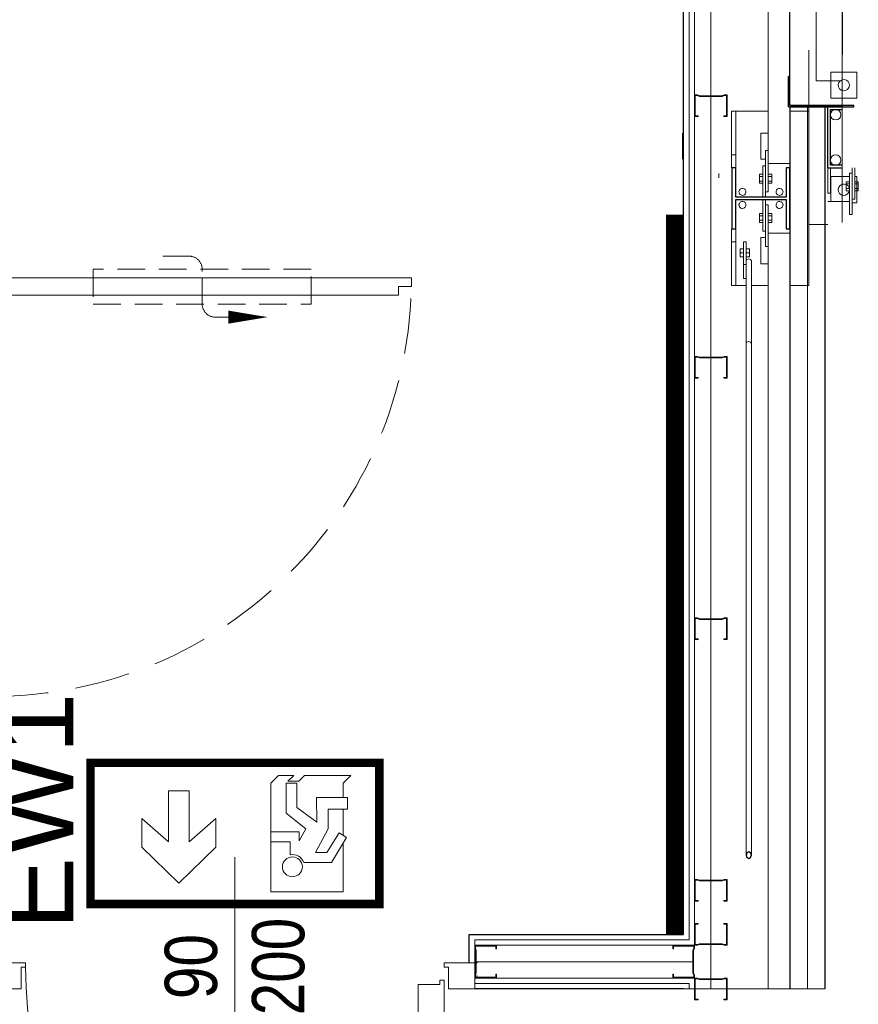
# Model space of a CAD drawing. Header units: millimetres. Extents: x -13532 to 2392, y -5241 to 5322.
# Tile 28 of 256: x -7703 to -7511, y -4394 to -4168. Entities that reach past the tile are written whole.
import ezdxf
from ezdxf.enums import TextEntityAlignment as Align

# ---------------------------------------------------------------- set-up
doc = ezdxf.new("R2010")
doc.units = ezdxf.units.MM
for name, pattern in [('ACAD_ISO02W100', [15, 12, -3]), ('DASHED', [19.05, 12.7, -6.35]), ('DGN_STYLE_2', [30.2, 18.12, -12.08])]:
    doc.linetypes.add(name, pattern=pattern)
doc.layers.get('0').update_dxf_attribs({"lineweight": 9, "true_color": 0x939393})
for name, color, linetype, lineweight in [('! stolarka nowa', 5, 'Continuous', 13), ('cz-gr', 122, 'Continuous', 30), ('GK - ŚRODEK - AGP1', 32, 'Continuous', 5), ('IS-went-kratka', 180, 'Continuous', 9), ('TS_INNE_OBIEKTY', 204, 'Continuous', 30)]:
    doc.layers.add(name, color=color, linetype=linetype, lineweight=lineweight)
for name, color, linetype, lineweight, true_color in [('batting - AGP1', 7, 'Continuous', 5, 0xadadad), ('drzwi - AGP1', 7, 'Continuous', 13, 0x7f7f7f), ('KONSTRUKCJA - CIE - AGP1', 7, 'Continuous', 5, 0xbfbfbf), ('LUSTRO Z - AGP1', 7, 'Continuous', 5, 0xff8432), ('OPIS - AGP1', 7, 'Continuous', 0, 0x7f7f7f), ('OPISY - AGP1', 7, 'Continuous', 5, 0x000000), ('OPRAWY_KIERUNKOWE', 7, 'Continuous', 5, 0x00e000), ('profil - AGP1', 7, 'Continuous', 5, 0x3f3f3f), ('WYMIARY - AGP1', 7, 'Continuous', 5, 0x716d5a), ('zigzag - AGP1', 7, 'Continuous', 9, 0xa5a5a5)]:
    doc.layers.add(name, color=color, linetype=linetype, lineweight=lineweight, true_color=true_color)
doc.styles.add('ARIAL', font='arial.ttf', dxfattribs={"width": 0.8})
doc.styles.add('ROMANS15', font='simplex.shx', dxfattribs={"width": 0.9, "height": 15})
doc.styles.get("Standard").update_dxf_attribs({"font": 'arial.ttf'})
doc.linetypes.add('BATTING', pattern='A,0.0001,-0.1,[134,ltypeshp.shx,S=0.1,R=0,X=-0.1,Y=0],-0.2,[134,ltypeshp.shx,S=0.1,R=180,X=0.1,Y=0],-0.1', length=0.4001)
doc.linetypes.add('ZIGZAG', pattern='A,0.00254,-5.08,[131,ltypeshp.shx,S=5.08,R=0,X=-5.08,Y=0],-10.16,[131,ltypeshp.shx,S=5.08,R=180,X=5.08,Y=0],-5.08', length=20.32254)

# ---------------------------------------------------------------- blocks, each defined once
blk = doc.blocks.new('*U996')
at = {"layer": 'drzwi - AGP1', "linetype": 'DASHED', "ltscale": 0.5}
blk.add_lwpolyline([(4, -25), (4, 25), (-4, 25), (-4, -25)], close=True, dxfattribs=at)
at = {"layer": 'drzwi - AGP1', "linetype": 'ACAD_ISO02W100'}
blk.add_lwpolyline([(7, 6, 3, 0, 0), (7, 15, 0, 0, 0)], format="xyseb", dxfattribs=at).dxf.unprotected_set("ltscale", 0)
at = {"layer": 'drzwi - AGP1', "linetype": 'ACAD_ISO02W100', "ltscale": 0.5}
blk.add_lwpolyline([(7, 6), (7, 3, -0.414214), (4, 0), (-4, 0, 0.414214), (-7, -3), (-7, -10)], format="xyb", dxfattribs=at)
blk = doc.blocks.new('*U170')
at = {"layer": '! stolarka nowa'}
for p in [(0, 3), (0, 0), (0, -3)]:
    blk.add_point(p, dxfattribs=at)
for p, q in [((0.5, 3), (0.5, -3)), ((7.5, 3), (0.5, 3)), ((7.5, 2), (7.5, 3)), ((103.5, 2), (103.5, 3)), ((103.5, 3), (110.5, 3)), ((110.5, 3), (110.5, -3)), ((6.5, -3), (6.5, 2)), ((6.5, 2), (7.5, 2)), ((103.5, 2), (104.5, 2)), ((104.5, 2), (104.5, -3)), ((102.5, -2), (97.5, -2)), ((97.5, -2), (97.5, -92)), ((102.5, -1), (102.5, -2)), ((103.5, -1), (102.5, -1)), ((103.5, -93), (103.5, -1)), ((0.5, -3), (6.5, -3)), ((110.5, -3), (104.5, -3)), ((102.5, -92), (97.5, -92)), ((102.5, -93), (102.5, -92)), ((103.5, -93), (102.5, -93))]:
    blk.add_line(p, q)
at = {"linetype": 'DASHED'}
blk.add_arc((102.5, 2), 95, 180, 270, dxfattribs=at)
for p in [(111, 3), (111, 0), (111, -3)]:
    blk.add_point(p)
at = {"layer": 'OPIS - AGP1'}
blk.add_lwpolyline([(55.5, 27.26), (55.5, -27.26)], dxfattribs=at)
at = {"layer": 'OPIS - AGP1', "color": 7, "insert": (55.5, 2.13), "char_height": 12, "width": 10, "attachment_point": 5, "rotation": 90, "style": 'ARIAL'}
blk.add_mtext('\\pxqc;{\\fArial|b0|i0|c238|p0;90\\P200}', dxfattribs=at)
blk = doc.blocks.new('Drzwi góra')
at = {"layer": 'OPRAWY_KIERUNKOWE'}
for p, q in [((-12.84, 11.45), (-21.31, 3.17)), ((-4.37, 3.17), (-12.84, 11.45)), ((8.21, 13.39), (24.85, 13.39)), ((8.21, -11.52), (8.21, 13.39)), ((24.85, 13.39), (24.85, 2.25)), ((12.67, 4.92), (12.66, 1.95)), ((22.16, 6.67), (15.81, 6.68)), ((25.63, 0.98), (22.16, 6.67)), ((-21.31, 3.17), (-21.31, -3.42)), ((-4.37, -3.42), (-4.37, 3.17)), ((21.41, -1.02), (18.46, 4.36)), ((18.46, 4.36), (21.1, 4.36)), ((21.1, 4.36), (23.93, -0.16)), ((-21.31, -3.42), (-15.2, 1.96)), ((-15.2, 1.96), (-15.2, -9.73)), ((-10.49, -9.73), (-10.49, 1.96)), ((-10.49, 1.96), (-4.37, -3.42)), ((12.66, 1.95), (8.21, 1.95)), ((8.21, 1.95), (8.21, -0.35)), ((14.72, -0.35), (14.73, 1.75)), ((14.73, 1.75), (16.24, -1.06)), ((23.93, -0.16), (25.63, 0.98)), ((24.85, 0.46), (24.85, -5.57)), ((8.21, -0.35), (14.72, -0.35)), ((16.24, -1.06), (11.74, -4.63)), ((21.4, -5.57), (21.41, -1.02)), ((14.24, -5.95), (18.76, -2.59)), ((18.76, -2.59), (18.75, -8.21)), ((11.74, -4.63), (11.74, -11.52)), ((14.24, -11.52), (14.24, -5.95)), ((25.85, -5.57), (21.4, -5.57)), ((25.84, -8.21), (25.85, -5.57)), ((18.75, -8.21), (25.84, -8.21)), ((24.85, -8.21), (24.85, -11.52)), ((-15.2, -9.73), (-10.49, -9.73)), ((8.21, -11.52), (9.97, -13.29)), ((13.5, -13.29), (9.97, -13.29)), ((11.74, -11.52), (14.24, -11.52)), ((12.16, -11.94), (14.66, -11.95)), ((12.16, -11.94), (13.5, -13.29)), ((14.66, -11.95), (16, -13.29)), ((26.62, -13.29), (16, -13.29)), ((24.85, -11.52), (26.62, -13.29))]:
    blk.add_line(p, q, dxfattribs=at)
at = {"layer": 'OPRAWY_KIERUNKOWE', "const_width": 1.95}
blk.add_lwpolyline([(-33.12, 16.19), (33.12, 16.19), (33.12, -16.19), (-33.12, -16.19)], close=True, dxfattribs=at)
at = {"layer": 'OPRAWY_KIERUNKOWE'}
blk.add_circle((13.19, 7.68), 2.28, dxfattribs=at)
blk.add_arc((13.19, 7.68), 2.81, 259.4003, 339.1396, dxfattribs=at)
blk = doc.blocks.new('*U980')
at = {"layer": 'OPRAWY_KIERUNKOWE', "xscale": -1, "rotation": 180}
blk.add_blockref('Drzwi góra', (0, 0), dxfattribs=at)
at = {"layer": 'OPRAWY_KIERUNKOWE', "flags": 8}
for tag, p, height in [('LABEL', (-37.03, -22.2), 18), ('EL', (-37.03, -41.34), 16.19), ('CB', (-37.03, -60.48), 16.19)]:
    blk.add_attdef(tag, p, '', height=height, dxfattribs=at)
at = {"layer": 'OPRAWY_KIERUNKOWE'}
for tag, p, height in [('PIKT', (-33.12, -26.11), 8), ('H', (-37.03, -79.62), 16.19)]:
    blk.add_attdef(tag, p, '', height=height, dxfattribs=at)
blk = doc.blocks.new('DFGFGSGSG')
blk.add_lwpolyline([(-5396.28, -4744.37), (-5393.28, -4744.37), (-5393.28, -4746.37), (-5303.28, -4746.37), (-5303.28, -4744.37), (-5300.28, -4744.37), (-5300.28, -4742.37), (-5396.28, -4742.37)], close=True)
at = {"linetype": 'DASHED'}
for centre in [(-5448.78, -4592.37), (-5396.28, -4742.37)]:
    blk.add_arc(centre, 96, 270, 360, dxfattribs=at)
at = {"layer": 'batting - AGP1', "linetype": 'BATTING', "ltscale": 8}
for points in [[(-5231.63, -4324.12), (-5231.63, -4905.51)], [(-5285.41, -4899.26), (-5235.74, -4899.26)]]:
    blk.add_lwpolyline(points, dxfattribs=at)
at = {"layer": 'cz-gr'}
for p, q in [((-5213.48, -4702.83), (-5213.48, -4324.12)), ((-5201.48, -4324.12), (-5201.48, -4691.12)), ((-5237.88, -4893.01), (-5237.88, -4582.87)), ((-5213.48, -4703.12), (-5213.48, -4905.51)), ((-5205.48, -4703.12), (-5205.48, -4905.51)), ((-5287.03, -4899.51), (-5287.03, -4893.01)), ((-5287.03, -4893.01), (-5237.88, -4893.01)), ((-5237.88, -4905.51), (-5285.78, -4905.51))]:
    blk.add_line(p, q, dxfattribs=at)
blk.add_lwpolyline([(-5201.48, -4703.12), (-5213.48, -4703.12)], dxfattribs=at)
at = {"layer": 'GK - ŚRODEK - AGP1'}
for p, q in [((-5235.38, -4895.51), (-5235.38, -4580.37)), ((-5236.63, -4894.26), (-5236.63, -4581.62)), ((-5285.78, -4904.26), (-5285.78, -4894.26)), ((-5285.78, -4894.26), (-5236.63, -4894.26)), ((-5285.78, -4903.01), (-5285.78, -4895.51)), ((-5285.78, -4895.51), (-5235.38, -4895.51)), ((-5236.63, -4904.26), (-5285.78, -4904.26)), ((-5235.38, -4903.01), (-5285.74, -4903.01)), ((-5236.63, -4905.51), (-5236.63, -4904.26)), ((-5235.38, -4905.51), (-5235.38, -4903.01))]:
    blk.add_line(p, q, dxfattribs=at)
at = {"layer": 'KONSTRUKCJA - CIE - AGP1', "linetype": 'Continuous'}
for p, q in [((-5213.48, -4702.83), (-5213.48, -4349.13)), ((-5218.48, -4713.13), (-5218.48, -4352.13)), ((-5209.14, -4702.83), (-5209.14, -4690.13)), ((-5204.14, -4701.13), (-5204.14, -4695.13)), ((-5204.14, -4695.13), (-5198.14, -4695.13)), ((-5198.14, -4695.13), (-5198.14, -4701.13)), ((-5198.14, -4701.13), (-5204.14, -4701.13)), ((-5213.48, -4716.13), (-5213.48, -4703.13)), ((-5209.14, -4730.13), (-5209.14, -4703.13)), ((-5226.93, -4704.13), (-5226.93, -4717.13)), ((-5225.93, -4704.13), (-5226.93, -4704.13)), ((-5225.93, -4704.13), (-5218.48, -4704.13)), ((-5225.93, -4717.13), (-5225.93, -4704.13)), ((-5213.48, -4704.13), (-5209.14, -4704.13)), ((-5209.14, -4744.13), (-5209.14, -4704.13)), ((-5238.14, -4715.13), (-5238.14, -4709.13)), ((-5220.14, -4715.13), (-5220.14, -4709.13)), ((-5220.14, -4709.13), (-5218.48, -4709.13)), ((-5226.93, -4714.13), (-5225.93, -4714.13)), ((-5219.08, -4713.13), (-5219.08, -4722.63)), ((-5219.08, -4713.13), (-5218.48, -4713.13)), ((-5218.48, -4713.13), (-5218.48, -4722.63)), ((-5226.93, -4717.13), (-5226.78, -4717.13)), ((-5219.08, -4715.13), (-5220.14, -4715.13)), ((-5219.68, -4716.63), (-5219.68, -4723.83)), ((-5219.68, -4716.63), (-5219.08, -4716.63)), ((-5219.08, -4716.63), (-5219.08, -4723.83)), ((-5218.48, -4716.13), (-5213.48, -4716.13)), ((-5204.81, -4722.92), (-5204.81, -4717.12)), ((-5204.21, -4717.12), (-5204.21, -4722.92)), ((-5199.21, -4724.33), (-5199.21, -4717.13)), ((-5198.61, -4717.13), (-5198.61, -4724.33)), ((-5229.78, -4719.38), (-5229.78, -4718.38)), ((-5220.47, -4718.59), (-5219.68, -4718.59)), ((-5220.47, -4720.66), (-5220.47, -4718.59)), ((-5220.47, -4719.11), (-5219.68, -4719.11)), ((-5217.68, -4718.59), (-5218.48, -4718.59)), ((-5218.48, -4719.11), (-5217.68, -4719.11)), ((-5217.68, -4720.66), (-5217.68, -4718.59)), ((-5204.14, -4719.13), (-5199.81, -4719.13)), ((-5204.14, -4724.83), (-5204.14, -4719.13)), ((-5199.21, -4718.33), (-5199.81, -4718.33)), ((-5199.81, -4727.83), (-5199.81, -4718.33)), ((-5199.21, -4727.83), (-5199.21, -4718.33)), ((-5198.61, -4719.13), (-5198.14, -4719.13)), ((-5198.14, -4719.13), (-5198.14, -4725.13)), ((-5220.47, -4720.15), (-5219.68, -4720.15)), ((-5219.68, -4720.66), (-5220.47, -4720.66)), ((-5218.48, -4720.15), (-5217.68, -4720.15)), ((-5218.48, -4720.66), (-5217.68, -4720.66)), ((-5200.6, -4720.29), (-5200.6, -4722.36)), ((-5200.6, -4720.29), (-5199.81, -4720.29)), ((-5200.6, -4720.81), (-5199.81, -4720.81)), ((-5198.61, -4720.29), (-5197.82, -4720.29)), ((-5198.61, -4720.81), (-5197.82, -4720.81)), ((-5197.82, -4720.29), (-5197.82, -4722.36)), ((-5219.68, -4723.83), (-5219.08, -4723.83)), ((-5219.08, -4722.63), (-5218.48, -4722.63)), ((-5204.21, -4722.92), (-5204.81, -4722.92)), ((-5200.6, -4721.84), (-5199.81, -4721.84)), ((-5200.6, -4722.36), (-5199.81, -4722.36)), ((-5198.61, -4721.84), (-5197.82, -4721.84)), ((-5198.61, -4722.36), (-5197.82, -4722.36)), ((-5219.08, -4724.42), (-5219.68, -4724.42)), ((-5219.68, -4731.62), (-5219.68, -4724.42)), ((-5219.08, -4731.62), (-5219.08, -4724.42)), ((-5218.48, -4725.62), (-5219.08, -4725.62)), ((-5219.08, -4735.13), (-5219.08, -4725.62)), ((-5218.48, -4735.13), (-5218.48, -4725.62)), ((-5199.81, -4724.83), (-5204.81, -4724.83)), ((-5198.61, -4724.33), (-5199.21, -4724.33)), ((-5198.14, -4725.13), (-5199.21, -4725.13)), ((-5220.47, -4727.59), (-5219.68, -4727.59)), ((-5220.47, -4729.66), (-5220.47, -4727.59)), ((-5220.47, -4728.11), (-5219.68, -4728.11)), ((-5217.68, -4727.59), (-5218.48, -4727.59)), ((-5218.48, -4728.11), (-5217.68, -4728.11)), ((-5217.68, -4729.66), (-5217.68, -4727.59)), ((-5199.21, -4727.83), (-5199.81, -4727.83)), ((-5220.47, -4729.14), (-5219.68, -4729.14)), ((-5219.68, -4729.66), (-5220.47, -4729.66)), ((-5218.48, -4729.14), (-5217.68, -4729.14)), ((-5218.48, -4729.66), (-5217.68, -4729.66)), ((-5209.14, -4730.13), (-5204.81, -4730.13)), ((-5226.93, -4731.13), (-5226.78, -4731.13)), ((-5226.93, -4731.13), (-5226.93, -4744.12)), ((-5225.93, -4744.12), (-5225.93, -4731.13)), ((-5219.08, -4731.62), (-5219.68, -4731.62)), ((-5218.48, -4732.13), (-5213.48, -4732.13)), ((-5213.48, -4732.13), (-5213.48, -4905.51)), ((-5238.14, -4739.13), (-5238.14, -4733.13)), ((-5226.93, -4734.12), (-5225.93, -4734.12)), ((-5224.13, -4735.17), (-5224.14, -4737.28)), ((-5224.13, -4739.31), (-5224.12, -4734.11)), ((-5224.12, -4734.11), (-5224.13, -4734.38)), ((-5224.13, -4734.38), (-5224.13, -4735.17)), ((-5224.12, -4734.11), (-5223.52, -4734.12)), ((-5223.52, -4734.12), (-5223.53, -4739.32)), ((-5219.08, -4733.13), (-5220.14, -4733.13)), ((-5220.14, -4733.13), (-5220.14, -4739.13)), ((-5218.48, -4735.13), (-5219.08, -4735.13)), ((-5218.48, -4905.51), (-5218.48, -4735.13)), ((-5224.88, -4735.73), (-5224.88, -4735.71)), ((-5224.88, -4735.71), (-5224.13, -4735.71)), ((-5224.88, -4735.73), (-5224.88, -4736.63)), ((-5224.88, -4735.73), (-5224.13, -4735.73)), ((-5224.88, -4736.63), (-5224.88, -4737.52)), ((-5224.88, -4736.63), (-5224.13, -4736.63)), ((-5224.14, -4737.28), (-5224.14, -4742.48)), ((-5224.13, -4735.73), (-5224.13, -4735.71)), ((-5224.13, -4736.63), (-5224.13, -4735.73)), ((-5224.13, -4735.92), (-5224.12, -4735.92)), ((-5224.13, -4735.92), (-5224.12, -4735.92)), ((-5224.13, -4737.52), (-5224.13, -4736.63)), ((-5224.13, -4737.31), (-5224.13, -4737.31)), ((-5224.13, -4737.31), (-5224.13, -4737.31)), ((-5223.52, -4735.71), (-5222.78, -4735.71)), ((-5223.52, -4735.73), (-5222.78, -4735.73)), ((-5223.52, -4736.63), (-5222.78, -4736.63)), ((-5222.78, -4735.73), (-5222.78, -4735.71)), ((-5222.78, -4736.63), (-5222.78, -4735.73)), ((-5222.78, -4737.52), (-5222.78, -4736.63)), ((-5224.88, -4737.52), (-5224.13, -4737.52)), ((-5224.14, -4742.48), (-5224.13, -4739.31)), ((-5224.13, -4739.31), (-5223.53, -4739.32)), ((-5223.53, -4739.32), (-5223.54, -4742.48)), ((-5223.53, -4737.52), (-5222.78, -4737.52)), ((-5223.53, -4738.45), (-5223.35, -4738.12)), ((-5223.53, -4757.42), (-5223.53, -4739.32)), ((-5223.35, -4738.12), (-5222.93, -4737.98)), ((-5222.93, -4737.98), (-5222.5, -4738.12)), ((-5222.5, -4738.12), (-5222.33, -4738.45)), ((-5222.33, -4738.45), (-5222.33, -4757.42)), ((-5220.14, -4739.13), (-5218.48, -4739.13)), ((-5226.93, -4744.12), (-5225.93, -4744.12)), ((-5225.93, -4744.13), (-5223.53, -4744.13)), ((-5224.14, -4742.48), (-5223.54, -4742.48)), ((-5222.33, -4744.13), (-5218.48, -4744.13)), ((-5213.48, -4744.13), (-5209.14, -4744.13)), ((-5223.35, -4757.08), (-5223.53, -4757.42)), ((-5223.53, -4757.42), (-5223.35, -4757.08)), ((-5223.53, -4874.79), (-5223.53, -4757.42)), ((-5222.93, -4756.94), (-5223.35, -4757.08)), ((-5223.35, -4757.08), (-5222.93, -4756.94)), ((-5222.5, -4757.08), (-5222.93, -4756.94)), ((-5222.93, -4756.94), (-5222.5, -4757.08)), ((-5222.33, -4757.42), (-5222.5, -4757.08)), ((-5222.5, -4757.08), (-5222.33, -4757.42)), ((-5222.33, -4874.79), (-5222.33, -4757.42))]:
    blk.add_line(p, q, dxfattribs=at)
for centre, radius, start, end in [((-5201.14, -4698.13), 1.3, 108, 288), ((-5201.14, -4698.13), 1.3, 108, 288), ((-5201.14, -4698.13), 1.3, 288, 108), ((-5201.14, -4698.13), 1.3, 288, 108), ((-5203.01, -4704.93), 1.2, 180.1165, 179.8835), ((-5203.01, -4704.93), 1.2, 180.1165, 179.8835), ((-5203.01, -4715.33), 1.2, 180.1165, 179.8835), ((-5203.01, -4715.33), 1.2, 180.1165, 179.8835), ((-5201.14, -4722.13), 1.3, 108, 288), ((-5201.14, -4722.13), 1.3, 108, 288), ((-5201.14, -4722.13), 1.3, 288, 108), ((-5201.14, -4722.13), 1.3, 288, 108), ((-5224.38, -4722.63), 0.8, 18, 198), ((-5224.38, -4722.63), 0.8, 18, 198), ((-5224.38, -4722.63), 0.8, 198, 18), ((-5224.38, -4722.63), 0.8, 198, 18), ((-5215.88, -4722.63), 0.8, 18, 198), ((-5215.88, -4722.63), 0.8, 18, 198), ((-5215.88, -4722.63), 0.8, 198, 18), ((-5215.88, -4722.63), 0.8, 198, 18), ((-5224.38, -4725.63), 0.8, 18, 198), ((-5224.38, -4725.63), 0.8, 18, 198), ((-5224.38, -4725.63), 0.8, 198, 18), ((-5224.38, -4725.63), 0.8, 198, 18), ((-5215.88, -4725.63), 0.8, 18, 198), ((-5215.88, -4725.63), 0.8, 18, 198), ((-5215.88, -4725.63), 0.8, 198, 18), ((-5215.88, -4725.63), 0.8, 198, 18)]:
    blk.add_arc(centre, radius, start, end, dxfattribs=at)
at = {"layer": 'LUSTRO Z - AGP1', "color": 152, "linetype": 'DGN_STYLE_2', "true_color": 0x0054cc, "const_width": 4}
blk.add_lwpolyline([(-5239.88, -4727.87), (-5239.88, -4893.01)], dxfattribs=at)
at = {"layer": 'profil - AGP1', "ltscale": 5}
for points in [[(-5234.18, -4700.57), (-5234.71, -4700.37), (-5235.38, -4700.37), (-5235.38, -4705.37), (-5234.63, -4705.37), (-5234.56, -4705.38), (-5234.51, -4705.33), (-5234.51, -4705.26), (-5234.56, -4705.21), (-5234.63, -4705.21), (-5235.21, -4705.21), (-5235.21, -4700.54), (-5234.74, -4700.54), (-5234.21, -4700.74), (-5229.05, -4700.74), (-5228.51, -4700.54), (-5228.04, -4700.54), (-5228.04, -4705.21), (-5228.63, -4705.21), (-5228.68, -4705.25), (-5228.68, -4705.33), (-5228.63, -4705.37), (-5227.88, -4705.37), (-5227.88, -4700.37), (-5228.54, -4700.37), (-5229.08, -4700.57)], [(-5234.18, -4760.57), (-5234.71, -4760.37), (-5235.38, -4760.37), (-5235.38, -4765.37), (-5234.63, -4765.37), (-5234.56, -4765.38), (-5234.51, -4765.33), (-5234.51, -4765.26), (-5234.56, -4765.21), (-5234.63, -4765.21), (-5235.21, -4765.21), (-5235.21, -4760.54), (-5234.74, -4760.54), (-5234.21, -4760.74), (-5229.05, -4760.74), (-5228.51, -4760.54), (-5228.04, -4760.54), (-5228.04, -4765.21), (-5228.63, -4765.21), (-5228.68, -4765.25), (-5228.68, -4765.33), (-5228.63, -4765.37), (-5227.88, -4765.37), (-5227.88, -4760.37), (-5228.54, -4760.37), (-5229.08, -4760.57)], [(-5234.18, -4820.57), (-5234.71, -4820.37), (-5235.38, -4820.37), (-5235.38, -4825.37), (-5234.63, -4825.37), (-5234.56, -4825.38), (-5234.51, -4825.33), (-5234.51, -4825.26), (-5234.56, -4825.21), (-5234.63, -4825.21), (-5235.21, -4825.21), (-5235.21, -4820.54), (-5234.74, -4820.54), (-5234.21, -4820.74), (-5229.05, -4820.74), (-5228.51, -4820.54), (-5228.04, -4820.54), (-5228.04, -4825.21), (-5228.63, -4825.21), (-5228.68, -4825.25), (-5228.68, -4825.33), (-5228.63, -4825.37), (-5227.88, -4825.37), (-5227.88, -4820.37), (-5228.54, -4820.37), (-5229.08, -4820.57)], [(-5234.18, -4880.57), (-5234.71, -4880.37), (-5235.38, -4880.37), (-5235.38, -4885.37), (-5234.63, -4885.37), (-5234.56, -4885.38), (-5234.51, -4885.33), (-5234.51, -4885.26), (-5234.56, -4885.21), (-5234.63, -4885.21), (-5235.21, -4885.21), (-5235.21, -4880.54), (-5234.74, -4880.54), (-5234.21, -4880.74), (-5229.05, -4880.74), (-5228.51, -4880.54), (-5228.04, -4880.54), (-5228.04, -4885.21), (-5228.63, -4885.21), (-5228.68, -4885.25), (-5228.68, -4885.33), (-5228.63, -4885.37), (-5227.88, -4885.37), (-5227.88, -4880.37), (-5228.54, -4880.37), (-5229.08, -4880.57)], [(-5234.18, -4895.31), (-5234.71, -4895.51), (-5235.38, -4895.51), (-5235.38, -4890.51), (-5234.63, -4890.51), (-5234.56, -4890.51), (-5234.51, -4890.56), (-5234.51, -4890.63), (-5234.56, -4890.68), (-5234.63, -4890.68), (-5235.21, -4890.68), (-5235.21, -4895.35), (-5234.74, -4895.35), (-5234.21, -4895.15), (-5229.05, -4895.15), (-5228.51, -4895.35), (-5228.04, -4895.35), (-5228.04, -4890.68), (-5228.63, -4890.68), (-5228.68, -4890.63), (-5228.68, -4890.56), (-5228.63, -4890.51), (-5227.88, -4890.51), (-5227.88, -4895.51), (-5228.54, -4895.51), (-5229.08, -4895.31)], [(-5285.58, -4901.81), (-5285.78, -4902.35), (-5285.78, -4903.01), (-5280.78, -4903.01), (-5280.78, -4902.26), (-5280.78, -4902.19), (-5280.83, -4902.14), (-5280.9, -4902.14), (-5280.95, -4902.19), (-5280.95, -4902.26), (-5280.95, -4902.85), (-5285.61, -4902.85), (-5285.61, -4902.38), (-5285.41, -4901.84), (-5285.41, -4896.68), (-5285.61, -4896.15), (-5285.61, -4895.68), (-5280.95, -4895.68), (-5280.95, -4896.26), (-5280.9, -4896.32), (-5280.83, -4896.32), (-5280.78, -4896.26), (-5280.78, -4895.51), (-5285.78, -4895.51), (-5285.78, -4896.18), (-5285.58, -4896.71)], [(-5235.58, -4901.81), (-5235.38, -4902.35), (-5235.38, -4903.01), (-5240.38, -4903.01), (-5240.38, -4902.26), (-5240.38, -4902.19), (-5240.33, -4902.14), (-5240.26, -4902.14), (-5240.21, -4902.19), (-5240.21, -4902.26), (-5240.21, -4902.85), (-5235.54, -4902.85), (-5235.54, -4902.38), (-5235.74, -4901.84), (-5235.74, -4896.68), (-5235.54, -4896.15), (-5235.54, -4895.68), (-5240.21, -4895.68), (-5240.21, -4896.26), (-5240.26, -4896.32), (-5240.33, -4896.32), (-5240.38, -4896.26), (-5240.38, -4895.51), (-5235.38, -4895.51), (-5235.38, -4896.18), (-5235.58, -4896.71)], [(-5234.18, -4903.21), (-5234.71, -4903.01), (-5235.38, -4903.01), (-5235.38, -4908.01), (-5234.63, -4908.01), (-5234.56, -4908.01), (-5234.51, -4907.97), (-5234.51, -4907.89), (-5234.56, -4907.85), (-5234.63, -4907.85), (-5235.21, -4907.85), (-5235.21, -4903.18), (-5234.74, -4903.18), (-5234.21, -4903.38), (-5229.05, -4903.38), (-5228.51, -4903.18), (-5228.04, -4903.18), (-5228.04, -4907.85), (-5228.63, -4907.85), (-5228.68, -4907.89), (-5228.68, -4907.97), (-5228.63, -4908.01), (-5227.88, -4908.01), (-5227.88, -4903.01), (-5228.54, -4903.01), (-5229.08, -4903.21)]]:
    blk.add_lwpolyline(points, close=True, dxfattribs=at)
at = {"layer": 'TS_INNE_OBIEKTY', "linetype": 'Continuous'}
for p, q in [((-5213.84, -4703.13), (-5213.84, -4696.13)), ((-5213.54, -4696.13), (-5213.84, -4696.13)), ((-5213.54, -4702.83), (-5213.54, -4696.13)), ((-5213.84, -4703.13), (-5198.84, -4703.13)), ((-5198.84, -4702.83), (-5213.54, -4702.83)), ((-5204.81, -4717.13), (-5204.81, -4703.13)), ((-5201.48, -4703.13), (-5204.81, -4703.13)), ((-5198.84, -4703.13), (-5198.84, -4702.83)), ((-5204.21, -4716.53), (-5204.21, -4703.73)), ((-5204.21, -4703.73), (-5201.48, -4703.73)), ((-5225.93, -4717.13), (-5226.78, -4717.13)), ((-5226.78, -4717.13), (-5226.78, -4731.13)), ((-5225.93, -4723.85), (-5225.93, -4717.13)), ((-5213.48, -4717.13), (-5214.33, -4717.13)), ((-5214.33, -4717.13), (-5214.33, -4723.85)), ((-5213.48, -4731.13), (-5213.48, -4717.13)), ((-5204.81, -4717.13), (-5201.48, -4717.13)), ((-5201.48, -4716.53), (-5204.21, -4716.53)), ((-5214.33, -4723.85), (-5225.93, -4723.85)), ((-5225.93, -4731.13), (-5225.93, -4724.4)), ((-5225.93, -4724.4), (-5214.33, -4724.4)), ((-5214.33, -4724.4), (-5214.33, -4731.13)), ((-5226.78, -4731.13), (-5225.93, -4731.13)), ((-5214.33, -4731.13), (-5213.48, -4731.13)), ((-5223.35, -4874.25), (-5223.53, -4874.79)), ((-5223.53, -4874.79), (-5223.35, -4875.32)), ((-5222.93, -4874.03), (-5223.35, -4874.25)), ((-5222.5, -4874.25), (-5222.93, -4874.03)), ((-5222.33, -4874.79), (-5222.5, -4874.25)), ((-5222.5, -4875.32), (-5222.33, -4874.79)), ((-5223.35, -4875.32), (-5222.93, -4875.55)), ((-5222.93, -4875.55), (-5222.5, -4875.32))]:
    blk.add_line(p, q, dxfattribs=at)
at = {"layer": 'WYMIARY - AGP1'}
for points in [[(-5201.48, -4691.12), (-5201.48, -4729.65)], [(-5237.88, -4905.51), (-5205.48, -4905.51)]]:
    blk.add_lwpolyline(points, dxfattribs=at)
at = {"layer": 'zigzag - AGP1', "linetype": 'ZIGZAG', "ltscale": 0.6}
blk.add_line((-5209.48, -4703.12), (-5209.48, -4905.51), dxfattribs=at)
at = {"layer": 'zigzag - AGP1', "linetype": 'ZIGZAG'}
blk.add_lwpolyline([(-5201.48, -4697.12), (-5207.48, -4697.12), (-5207.48, -4324.12)], dxfattribs=at)
at = {"layer": 'drzwi - AGP1', "color": 30, "linetype": 'Continuous', "lineweight": 18, "rotation": 359.9999999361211}
blk.add_blockref('*U170', (-5396.28, -4902.51), dxfattribs=at)
at = {"layer": 'IS-went-kratka', "rotation": 270}
blk.add_blockref('*U996', (-5348.28, -4744.37), dxfattribs=at)
at = {"layer": 'OPRAWY_KIERUNKOWE', "color": 72, "true_color": 0x5acf2f}
ref = blk.add_blockref('*U980', (-5340.78, -4869.82), dxfattribs=at)
ref.add_attrib('LABEL', 'EW1', (-5377.81, -4892.02), dxfattribs={"height": 18, "rotation": 90, "flags": 8})
at = {"layer": 'OPISY - AGP1', "style": 'ROMANS15', "width": 0.7}
blk.add_attdef('DA2', text='', height=15, rotation=359.9995, dxfattribs=at).set_placement((-5340.59, -4956.79), align=Align.CENTER)

msp = doc.modelspace()

# ---------------------------------------------------------------- block references
at = {"layer": 'WYMIARY - AGP1'}
msp.add_blockref('DFGFGSGSG', (-2312.6913, 515.3198), dxfattribs=at)

doc.saveas('drawing.dxf')
